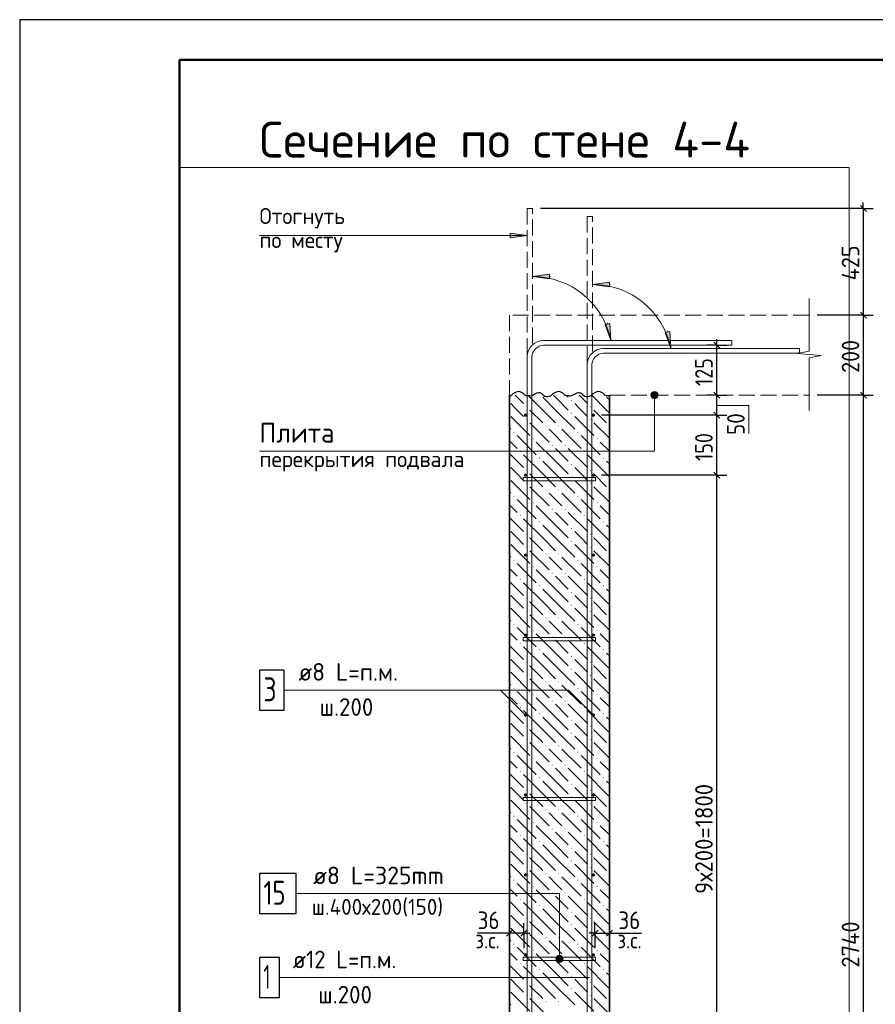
# Model space of a CAD drawing. Header units: millimetres. Extents: x 0 to 42000, y 0 to 29700.
# Tile 8 of 16: x 0 to 10705, y 17385 to 29700. Entities that reach past the tile are written whole.
import ezdxf

# ---------------------------------------------------------------- set-up
doc = ezdxf.new("R2010")
doc.units = ezdxf.units.MM
doc.linetypes.add('______2', pattern=[270, 200, -70])
for name, color, linetype, lineweight in [('Standard', 7, 'Continuous', 25), ('ЖБ Перекрытие верхний уровень', 7, '______2', 25), ('ЖБ Стена верхний уровень', 7, 'Continuous', 35), ('Заголовок чертежа', 7, 'Continuous', 25), ('Позиционная метка диаметр_ шаг', 7, 'Continuous', 13), ('Позиционная метка линия выноска', 7, 'Continuous', 13), ('Примечания', 7, 'Continuous', 13), ('Стена фоновая арматура У1', 7, 'Continuous', 18), ('Стена фоновая арматура Х1', 7, 'Continuous', 35), ('Стена фоновая затяжка С-обр.', 52, 'Continuous', 25)]:
    doc.layers.add(name, color=color, linetype=linetype, lineweight=lineweight)
doc.layers.add('Размерная выноска', color=7, linetype='Continuous')
doc.styles.add('ISOCPEUR', font='txt')

msp = doc.modelspace()

# ---------------------------------------------------------------- hatches: boundary and pattern name
at = {"layer": 'ЖБ Стена верхний уровень', "linetype": 'Continuous', "lineweight": 18, "transparency": 33554687}
for points in [[(6897, 24938), (6904, 24944), (6910, 24938), (6904, 24931)], [(6337, 24858), (6344, 24864), (6350, 24858), (6344, 24851)], [(6897, 24778), (6904, 24784), (6910, 24778), (6904, 24771)], [(7137, 24858), (7144, 24864), (7150, 24858), (7144, 24851)], [(6337, 24698), (6344, 24704), (6350, 24698), (6344, 24691)], [(7137, 24698), (7144, 24704), (7150, 24698), (7144, 24691)], [(6177, 24538), (6184, 24544), (6190, 24538), (6184, 24531)], [(6577, 24618), (6584, 24624), (6590, 24618), (6584, 24611)], [(6737, 24618), (6744, 24624), (6750, 24618), (6744, 24611)], [(6977, 24538), (6984, 24544), (6990, 24538), (6984, 24531)], [(7377, 24618), (7378, 24619), (7378, 24617)], [(6417, 24458), (6424, 24464), (6430, 24458), (6424, 24451)], [(6657, 24378), (6664, 24384), (6670, 24378), (6664, 24371)], [(6817, 24378), (6824, 24384), (6830, 24378), (6824, 24371)], [(7217, 24458), (7224, 24464), (7230, 24458), (7224, 24451)], [(6257, 24298), (6264, 24304), (6270, 24298), (6264, 24291)], [(7057, 24298), (7064, 24304), (7070, 24298), (7064, 24291)], [(6497, 24218), (6504, 24224), (6510, 24218), (6504, 24211)], [(6897, 24138), (6904, 24144), (6910, 24138), (6904, 24131)], [(7297, 24218), (7304, 24224), (7310, 24218), (7304, 24211)], [(6337, 24058), (6344, 24064), (6350, 24058), (6344, 24051)], [(7137, 24058), (7144, 24064), (7150, 24058), (7144, 24051)], [(6337, 23898), (6344, 23904), (6350, 23898), (6344, 23891)], [(6897, 23978), (6904, 23984), (6910, 23978), (6904, 23971)], [(7137, 23898), (7144, 23904), (7150, 23898), (7144, 23891)], [(6577, 23818), (6584, 23824), (6590, 23818), (6584, 23811)], [(6737, 23818), (6744, 23824), (6750, 23818), (6744, 23811)], [(7377, 23818), (7378, 23819), (7378, 23817)], [(6177, 23738), (6184, 23744), (6190, 23738), (6184, 23731)], [(6417, 23658), (6424, 23664), (6430, 23658), (6424, 23651)], [(6977, 23738), (6984, 23744), (6990, 23738), (6984, 23731)], [(7217, 23658), (7224, 23664), (7230, 23658), (7224, 23651)], [(6657, 23578), (6664, 23584), (6670, 23578), (6664, 23571)], [(6817, 23578), (6824, 23584), (6830, 23578), (6824, 23571)], [(6257, 23498), (6264, 23504), (6270, 23498), (6264, 23491)], [(6497, 23418), (6504, 23424), (6510, 23418), (6504, 23411)], [(7057, 23498), (7064, 23504), (7070, 23498), (7064, 23491)], [(7297, 23418), (7304, 23424), (7310, 23418), (7304, 23411)], [(6897, 23338), (6904, 23344), (6910, 23338), (6904, 23331)], [(6337, 23258), (6344, 23264), (6350, 23258), (6344, 23251)], [(6897, 23178), (6904, 23184), (6910, 23178), (6904, 23171)], [(7137, 23258), (7144, 23264), (7150, 23258), (7144, 23251)], [(6337, 23098), (6344, 23104), (6350, 23098), (6344, 23091)], [(7137, 23098), (7144, 23104), (7150, 23098), (7144, 23091)], [(6177, 22938), (6184, 22944), (6190, 22938), (6184, 22931)], [(6577, 23018), (6584, 23024), (6590, 23018), (6584, 23011)], [(6737, 23018), (6744, 23024), (6750, 23018), (6744, 23011)], [(6977, 22938), (6984, 22944), (6990, 22938), (6984, 22931)], [(7377, 23018), (7378, 23019), (7378, 23017)], [(6417, 22858), (6424, 22864), (6430, 22858), (6424, 22851)], [(6657, 22778), (6664, 22784), (6670, 22778), (6664, 22771)], [(6817, 22778), (6824, 22784), (6830, 22778), (6824, 22771)], [(7217, 22858), (7224, 22864), (7230, 22858), (7224, 22851)], [(6257, 22698), (6264, 22704), (6270, 22698), (6264, 22691)], [(7057, 22698), (7064, 22704), (7070, 22698), (7064, 22691)], [(6497, 22618), (6504, 22624), (6510, 22618), (6504, 22611)], [(6897, 22538), (6904, 22544), (6910, 22538), (6904, 22531)], [(7297, 22618), (7304, 22624), (7310, 22618), (7304, 22611)], [(6337, 22458), (6344, 22464), (6350, 22458), (6344, 22451)], [(7137, 22458), (7144, 22464), (7150, 22458), (7144, 22451)], [(6337, 22298), (6344, 22304), (6350, 22298), (6344, 22291)], [(6897, 22378), (6904, 22384), (6910, 22378), (6904, 22371)], [(7137, 22298), (7144, 22304), (7150, 22298), (7144, 22291)], [(6577, 22218), (6584, 22224), (6590, 22218), (6584, 22211)], [(6737, 22218), (6744, 22224), (6750, 22218), (6744, 22211)], [(7377, 22218), (7378, 22219), (7378, 22217)], [(6177, 22138), (6184, 22144), (6190, 22138), (6184, 22131)], [(6417, 22058), (6424, 22064), (6430, 22058), (6424, 22051)], [(6977, 22138), (6984, 22144), (6990, 22138), (6984, 22131)], [(7217, 22058), (7224, 22064), (7230, 22058), (7224, 22051)], [(6657, 21978), (6664, 21984), (6670, 21978), (6664, 21971)], [(6817, 21978), (6824, 21984), (6830, 21978), (6824, 21971)], [(6257, 21898), (6264, 21904), (6270, 21898), (6264, 21891)], [(6497, 21818), (6504, 21824), (6510, 21818), (6504, 21811)], [(7057, 21898), (7064, 21904), (7070, 21898), (7064, 21891)], [(7297, 21818), (7304, 21824), (7310, 21818), (7304, 21811)], [(6897, 21738), (6904, 21744), (6910, 21738), (6904, 21731)], [(6337, 21658), (6344, 21664), (6350, 21658), (6344, 21651)], [(6897, 21578), (6904, 21584), (6910, 21578), (6904, 21571)], [(7137, 21658), (7144, 21664), (7150, 21658), (7144, 21651)], [(6337, 21498), (6344, 21504), (6350, 21498), (6344, 21491)], [(7137, 21498), (7144, 21504), (7150, 21498), (7144, 21491)], [(6177, 21338), (6184, 21344), (6190, 21338), (6184, 21331)], [(6577, 21418), (6584, 21424), (6590, 21418), (6584, 21411)], [(6737, 21418), (6744, 21424), (6750, 21418), (6744, 21411)], [(6977, 21338), (6984, 21344), (6990, 21338), (6984, 21331)], [(7377, 21418), (7378, 21419), (7378, 21417)], [(6417, 21258), (6424, 21264), (6430, 21258), (6424, 21251)], [(6657, 21178), (6664, 21184), (6670, 21178), (6664, 21171)], [(6817, 21178), (6824, 21184), (6830, 21178), (6824, 21171)], [(7217, 21258), (7224, 21264), (7230, 21258), (7224, 21251)], [(6257, 21098), (6264, 21104), (6270, 21098), (6264, 21091)], [(7057, 21098), (7064, 21104), (7070, 21098), (7064, 21091)], [(6497, 21018), (6504, 21024), (6510, 21018), (6504, 21011)], [(6897, 20938), (6904, 20944), (6910, 20938), (6904, 20931)], [(7297, 21018), (7304, 21024), (7310, 21018), (7304, 21011)], [(6337, 20858), (6344, 20864), (6350, 20858), (6344, 20851)], [(7137, 20858), (7144, 20864), (7150, 20858), (7144, 20851)], [(6337, 20698), (6344, 20704), (6350, 20698), (6344, 20691)], [(6897, 20778), (6904, 20784), (6910, 20778), (6904, 20771)], [(7137, 20698), (7144, 20704), (7150, 20698), (7144, 20691)], [(6577, 20618), (6584, 20624), (6590, 20618), (6584, 20611)], [(6737, 20618), (6744, 20624), (6750, 20618), (6744, 20611)], [(7377, 20618), (7378, 20619), (7378, 20617)], [(6177, 20538), (6184, 20544), (6190, 20538), (6184, 20531)], [(6417, 20458), (6424, 20464), (6430, 20458), (6424, 20451)], [(6977, 20538), (6984, 20544), (6990, 20538), (6984, 20531)], [(7217, 20458), (7224, 20464), (7230, 20458), (7224, 20451)], [(6657, 20378), (6664, 20384), (6670, 20378), (6664, 20371)], [(6817, 20378), (6824, 20384), (6830, 20378), (6824, 20371)], [(6257, 20298), (6264, 20304), (6270, 20298), (6264, 20291)], [(6497, 20218), (6504, 20224), (6510, 20218), (6504, 20211)], [(7057, 20298), (7064, 20304), (7070, 20298), (7064, 20291)], [(7297, 20218), (7304, 20224), (7310, 20218), (7304, 20211)], [(6897, 20138), (6904, 20144), (6910, 20138), (6904, 20131)], [(6337, 20058), (6344, 20064), (6350, 20058), (6344, 20051)], [(6897, 19978), (6904, 19984), (6910, 19978), (6904, 19971)], [(7137, 20058), (7144, 20064), (7150, 20058), (7144, 20051)], [(6337, 19898), (6344, 19904), (6350, 19898), (6344, 19891)], [(7137, 19898), (7144, 19904), (7150, 19898), (7144, 19891)], [(6177, 19738), (6184, 19744), (6190, 19738), (6184, 19731)], [(6577, 19818), (6584, 19824), (6590, 19818), (6584, 19811)], [(6737, 19818), (6744, 19824), (6750, 19818), (6744, 19811)], [(6977, 19738), (6984, 19744), (6990, 19738), (6984, 19731)], [(7377, 19818), (7378, 19819), (7378, 19817)], [(6417, 19658), (6424, 19664), (6430, 19658), (6424, 19651)], [(6657, 19578), (6664, 19584), (6670, 19578), (6664, 19571)], [(6817, 19578), (6824, 19584), (6830, 19578), (6824, 19571)], [(7217, 19658), (7224, 19664), (7230, 19658), (7224, 19651)], [(6257, 19498), (6264, 19504), (6270, 19498), (6264, 19491)], [(7057, 19498), (7064, 19504), (7070, 19498), (7064, 19491)], [(6497, 19418), (6504, 19424), (6510, 19418), (6504, 19411)], [(6897, 19338), (6904, 19344), (6910, 19338), (6904, 19331)], [(7297, 19418), (7304, 19424), (7310, 19418), (7304, 19411)], [(6337, 19258), (6344, 19264), (6350, 19258), (6344, 19251)], [(7137, 19258), (7144, 19264), (7150, 19258), (7144, 19251)], [(6337, 19098), (6344, 19104), (6350, 19098), (6344, 19091)], [(6897, 19178), (6904, 19184), (6910, 19178), (6904, 19171)], [(7137, 19098), (7144, 19104), (7150, 19098), (7144, 19091)], [(6577, 19018), (6584, 19024), (6590, 19018), (6584, 19011)], [(6737, 19018), (6744, 19024), (6750, 19018), (6744, 19011)], [(7377, 19018), (7378, 19019), (7378, 19017)], [(6177, 18938), (6184, 18944), (6190, 18938), (6184, 18931)], [(6417, 18858), (6424, 18864), (6430, 18858), (6424, 18851)], [(6977, 18938), (6984, 18944), (6990, 18938), (6984, 18931)], [(7217, 18858), (7224, 18864), (7230, 18858), (7224, 18851)], [(6657, 18778), (6664, 18784), (6670, 18778), (6664, 18771)], [(6817, 18778), (6824, 18784), (6830, 18778), (6824, 18771)], [(6257, 18698), (6264, 18704), (6270, 18698), (6264, 18691)], [(6497, 18618), (6504, 18624), (6510, 18618), (6504, 18611)], [(7057, 18698), (7064, 18704), (7070, 18698), (7064, 18691)], [(7297, 18618), (7304, 18624), (7310, 18618), (7304, 18611)], [(6897, 18538), (6904, 18544), (6910, 18538), (6904, 18531)], [(6337, 18458), (6344, 18464), (6350, 18458), (6344, 18451)], [(6897, 18378), (6904, 18384), (6910, 18378), (6904, 18371)], [(7137, 18458), (7144, 18464), (7150, 18458), (7144, 18451)], [(6337, 18298), (6344, 18304), (6350, 18298), (6344, 18291)], [(7137, 18298), (7144, 18304), (7150, 18298), (7144, 18291)], [(6177, 18138), (6184, 18144), (6190, 18138), (6184, 18131)], [(6577, 18218), (6584, 18224), (6590, 18218), (6584, 18211)], [(6737, 18218), (6744, 18224), (6750, 18218), (6744, 18211)], [(6977, 18138), (6984, 18144), (6990, 18138), (6984, 18131)], [(7377, 18218), (7378, 18219), (7378, 18217)], [(6417, 18058), (6424, 18064), (6430, 18058), (6424, 18051)], [(6657, 17978), (6664, 17984), (6670, 17978), (6664, 17971)], [(6817, 17978), (6824, 17984), (6830, 17978), (6824, 17971)], [(7217, 18058), (7224, 18064), (7230, 18058), (7224, 18051)], [(6257, 17898), (6264, 17904), (6270, 17898), (6264, 17891)], [(7057, 17898), (7064, 17904), (7070, 17898), (7064, 17891)], [(6497, 17818), (6504, 17824), (6510, 17818), (6504, 17811)], [(6897, 17738), (6904, 17744), (6910, 17738), (6904, 17731)], [(7297, 17818), (7304, 17824), (7310, 17818), (7304, 17811)], [(6337, 17658), (6344, 17664), (6350, 17658), (6344, 17651)], [(7137, 17658), (7144, 17664), (7150, 17658), (7144, 17651)], [(6337, 17498), (6344, 17504), (6350, 17498), (6344, 17491)], [(6897, 17578), (6904, 17584), (6910, 17578), (6904, 17571)], [(7137, 17498), (7144, 17504), (7150, 17498), (7144, 17491)], [(6577, 17418), (6584, 17424), (6590, 17418), (6584, 17411)], [(6737, 17418), (6744, 17424), (6750, 17418), (6744, 17411)], [(7377, 17418), (7378, 17419), (7378, 17417)]]:
    msp.add_hatch(color=7, dxfattribs=at).paths.add_polyline_path(points, flags=16)
at = {"layer": 'Позиционная метка линия выноска', "linetype": 'Continuous', "lineweight": 13, "transparency": 33554687}
for points in [[(7980, 25026), (7903, 25026), (7897, 25003)], [(7980, 25026), (7897, 25003), (7987, 25003)], [(7987, 25003), (7897, 25003), (7903, 24981)], [(7964, 25042), (7919, 25042), (7903, 25026)], [(7964, 25042), (7903, 25026), (7980, 25026)], [(7987, 25003), (7903, 24981), (7980, 24981)], [(7919, 25042), (7964, 25042), (7942, 25048)], [(7980, 24981), (7903, 24981), (7919, 24965)], [(7980, 24981), (7919, 24965), (7964, 24965)], [(7964, 24965), (7919, 24965), (7942, 24958)], [(6776, 17992), (6731, 17992), (6714, 17976)], [(6776, 17992), (6714, 17976), (6792, 17976)], [(6731, 17992), (6776, 17992), (6753, 17998)], [(6792, 17976), (6714, 17976), (6708, 17953)], [(6792, 17976), (6708, 17953), (6798, 17953)], [(6798, 17953), (6708, 17953), (6714, 17931)], [(6798, 17953), (6714, 17931), (6792, 17931)], [(6792, 17931), (6714, 17931), (6731, 17915)], [(6792, 17931), (6731, 17915), (6776, 17915)], [(6776, 17915), (6731, 17915), (6753, 17908)]]:
    msp.add_hatch(color=7, dxfattribs=at).paths.add_polyline_path(points)
at = {"layer": 'Примечания', "linetype": 'Continuous', "lineweight": 13, "transparency": 33554687}
for points in [[(6138, 26970), (6348, 27000), (6138, 27030)], [(6628, 26517), (6418, 26487), (6628, 26457)], [(7378, 26417), (7168, 26387), (7378, 26357)]]:
    msp.add_hatch(color=7, dxfattribs=at).paths.add_polyline_path(points)
for points in [[(7385, 25900), (7398, 25688), (7326, 25888)], [(8135, 25799), (8148, 25588), (8076, 25787)]]:
    msp.add_hatch(color=7, dxfattribs=at).paths.add_polyline_path(points, flags=16)
at = {"layer": 'Стена фоновая арматура У1', "linetype": 'Continuous', "lineweight": 13, "transparency": 33554687}
for points in [[(6348, 24753), (6347, 24761), (6342, 24767), (6336, 24772), (6328, 24773), (6320, 24772), (6314, 24767), (6310, 24761), (6308, 24753), (6310, 24746), (6314, 24739), (6320, 24735), (6328, 24733), (6336, 24735), (6342, 24739), (6347, 24746)], [(7198, 24753), (7197, 24761), (7192, 24767), (7186, 24772), (7178, 24773), (7170, 24772), (7164, 24767), (7160, 24761), (7158, 24753), (7160, 24746), (7164, 24739), (7170, 24735), (7178, 24733), (7186, 24735), (7192, 24739), (7197, 24746)], [(6348, 24003), (6347, 24011), (6342, 24017), (6336, 24022), (6328, 24023), (6320, 24022), (6314, 24017), (6310, 24011), (6308, 24003), (6310, 23996), (6314, 23989), (6320, 23985), (6328, 23983), (6336, 23985), (6342, 23989), (6347, 23996)], [(7198, 24003), (7197, 24011), (7192, 24017), (7186, 24022), (7178, 24023), (7170, 24022), (7164, 24017), (7160, 24011), (7158, 24003), (7160, 23996), (7164, 23989), (7170, 23985), (7178, 23983), (7186, 23985), (7192, 23989), (7197, 23996)], [(6348, 23003), (6347, 23011), (6342, 23017), (6336, 23022), (6328, 23023), (6320, 23022), (6314, 23017), (6310, 23011), (6308, 23003), (6310, 22996), (6314, 22989), (6320, 22985), (6328, 22983), (6336, 22985), (6342, 22989), (6347, 22996)], [(7198, 23003), (7197, 23011), (7192, 23017), (7186, 23022), (7178, 23023), (7170, 23022), (7164, 23017), (7160, 23011), (7158, 23003), (7160, 22996), (7164, 22989), (7170, 22985), (7178, 22983), (7186, 22985), (7192, 22989), (7197, 22996)], [(6348, 22003), (6347, 22011), (6342, 22017), (6336, 22022), (6328, 22023), (6320, 22022), (6314, 22017), (6310, 22011), (6308, 22003), (6310, 21996), (6314, 21989), (6320, 21985), (6328, 21983), (6336, 21985), (6342, 21989), (6347, 21996)], [(7198, 22003), (7197, 22011), (7192, 22017), (7186, 22022), (7178, 22023), (7170, 22022), (7164, 22017), (7160, 22011), (7158, 22003), (7160, 21996), (7164, 21989), (7170, 21985), (7178, 21983), (7186, 21985), (7192, 21989), (7197, 21996)], [(6348, 21003), (6347, 21011), (6342, 21017), (6336, 21022), (6328, 21023), (6320, 21022), (6314, 21017), (6310, 21011), (6308, 21003), (6310, 20996), (6314, 20989), (6320, 20985), (6328, 20983), (6336, 20985), (6342, 20989), (6347, 20996)], [(7198, 21003), (7197, 21011), (7192, 21017), (7186, 21022), (7178, 21023), (7170, 21022), (7164, 21017), (7160, 21011), (7158, 21003), (7160, 20996), (7164, 20989), (7170, 20985), (7178, 20983), (7186, 20985), (7192, 20989), (7197, 20996)], [(6348, 20003), (6347, 20011), (6342, 20017), (6336, 20022), (6328, 20023), (6320, 20022), (6314, 20017), (6310, 20011), (6308, 20003), (6310, 19996), (6314, 19989), (6320, 19985), (6328, 19983), (6336, 19985), (6342, 19989), (6347, 19996)], [(7198, 20003), (7197, 20011), (7192, 20017), (7186, 20022), (7178, 20023), (7170, 20022), (7164, 20017), (7160, 20011), (7158, 20003), (7160, 19996), (7164, 19989), (7170, 19985), (7178, 19983), (7186, 19985), (7192, 19989), (7197, 19996)], [(6348, 19003), (6347, 19011), (6342, 19017), (6336, 19022), (6328, 19023), (6320, 19022), (6314, 19017), (6310, 19011), (6308, 19003), (6310, 18996), (6314, 18989), (6320, 18985), (6328, 18983), (6336, 18985), (6342, 18989), (6347, 18996)], [(7198, 19003), (7197, 19011), (7192, 19017), (7186, 19022), (7178, 19023), (7170, 19022), (7164, 19017), (7160, 19011), (7158, 19003), (7160, 18996), (7164, 18989), (7170, 18985), (7178, 18983), (7186, 18985), (7192, 18989), (7197, 18996)], [(6348, 18003), (6347, 18011), (6342, 18017), (6336, 18022), (6328, 18023), (6320, 18022), (6314, 18017), (6310, 18011), (6308, 18003), (6310, 17996), (6314, 17989), (6320, 17985), (6328, 17983), (6336, 17985), (6342, 17989), (6347, 17996)], [(7198, 18003), (7197, 18011), (7192, 18017), (7186, 18022), (7178, 18023), (7170, 18022), (7164, 18017), (7160, 18011), (7158, 18003), (7160, 17996), (7164, 17989), (7170, 17985), (7178, 17983), (7186, 17985), (7192, 17989), (7197, 17996)]]:
    msp.add_hatch(color=7, dxfattribs=at).paths.add_polyline_path(points)

# ---------------------------------------------------------------- linework, layer by layer
at = {"layer": 'Standard', "color": 7, "linetype": 'Continuous', "lineweight": 25, "transparency": 33554687}
for p, q in [((2000, 29200), (2000, 1058)), ((10518, 27376), (10593, 27301)), ((10518, 26041), (10593, 25966)), ((8759, 25591), (8684, 25666)), ((8759, 24966), (8684, 25041)), ((10518, 25041), (10593, 24966)), ((8759, 24716), (8684, 24791)), ((8759, 23966), (8684, 24041)), ((6166, 18313), (6091, 18238)), ((6346, 18313), (6271, 18238)), ((7161, 18238), (7236, 18313)), ((7341, 18238), (7416, 18313))]:
    msp.add_line(p, q, dxfattribs=at)
at = {"layer": 'Standard', "color": 7, "linetype": 'Continuous', "lineweight": -3, "transparency": 33554687}
for p, q in [((10555, 27338), (10555, 27413)), ((10555, 27338), (6518, 27338)), ((10555, 27338), (10430, 27338)), ((10555, 27338), (10680, 27338)), ((10555, 26003), (10430, 26003)), ((10555, 26003), (10680, 26003)), ((10555, 26003), (10555, 25003)), ((8721, 25628), (8596, 25628)), ((8721, 25628), (8721, 25703)), ((8721, 25628), (8846, 25628)), ((8721, 25628), (8808, 25628)), ((8721, 25003), (8721, 25628)), ((8721, 25003), (8596, 25003)), ((8721, 25003), (8846, 25003)), ((8721, 25003), (8828, 25003)), ((8721, 24753), (8721, 25003)), ((10555, 25003), (10430, 25003)), ((10555, 25003), (10680, 25003)), ((10555, 25003), (10555, 11303)), ((8721, 24753), (8596, 24753)), ((8721, 24753), (8846, 24753)), ((8721, 24003), (8721, 24753)), ((8721, 24003), (8596, 24003)), ((8721, 24003), (8846, 24003)), ((8721, 15003), (8721, 24003)), ((6128, 18276), (6128, 18401)), ((6308, 18276), (6308, 18401)), ((7198, 18276), (7198, 18401)), ((7378, 18276), (7378, 18401)), ((6128, 18276), (6053, 18276)), ((6128, 18276), (6128, 18151)), ((6128, 18276), (6128, 18276)), ((6308, 18276), (6128, 18276)), ((6308, 18276), (6308, 18151)), ((6308, 18276), (6308, 18088)), ((6308, 18276), (6383, 18276)), ((7198, 18276), (7123, 18276)), ((7198, 18276), (7198, 18151)), ((7198, 18276), (7198, 18088)), ((7198, 18276), (7378, 18276)), ((7378, 18276), (7378, 18151)), ((7378, 18276), (7378, 18276)), ((7378, 18276), (7453, 18276))]:
    msp.add_line(p, q, dxfattribs=at)
at = {"layer": 'Standard', "color": 7, "linetype": 'Continuous', "lineweight": 25, "transparency": 33554687}
msp.add_lwpolyline([(0, 0), (42000, 0), (42000, 29700), (0, 29700), (0, 0)], close=True, dxfattribs=at)
at = {"layer": 'Standard', "color": 7, "linetype": 'Continuous', "lineweight": 50, "transparency": 33554687}
msp.add_lwpolyline([(2000, 29200), (41500, 29200), (41500, 500), (2000, 500), (2000, 29200)], close=True, dxfattribs=at)
at = {"layer": 'Standard', "color": 7, "linetype": 'Continuous', "lineweight": 13, "transparency": 33554687}
for points in [[(25000, 29200), (2000, 29200), (2000, 6000), (25000, 6000), (25000, 29200)], [(8721, 24874), (9121, 24874), (9121, 24524)]]:
    msp.add_lwpolyline(points, dxfattribs=at)
at = {"layer": 'Standard', "color": 254, "linetype": 'Continuous', "lineweight": 13, "true_color": 0xc4c4ff, "transparency": 33554687}
msp.add_lwpolyline([(2000, 8803), (10378, 8803), (10378, 27853), (2000, 27853)], dxfattribs=at)
at = {"layer": 'Standard', "color": 7, "linetype": 'Continuous', "lineweight": -3, "transparency": 33554687}
for points in [[(10555, 27338), (10555, 26337), (10555, 26337), (10555, 26003)], [(10555, 26003), (10538, 26003), (10538, 26003), (10538, 26003), (10538, 26003), (10538, 26003), (10538, 26003), (9978, 26003)], [(10555, 25003), (10538, 25003), (10538, 25003), (10538, 25003), (10538, 25003), (9978, 25003)], [(8721, 24753), (8704, 24753), (8704, 24753), (7278, 24753)], [(8721, 24003), (8704, 24003), (8704, 24003), (8704, 24003), (8704, 24003), (7278, 24003)]]:
    msp.add_lwpolyline(points, dxfattribs=at)
at = {"layer": 'ЖБ Перекрытие верхний уровень', "color": 7, "linetype": '______2', "lineweight": 18, "transparency": 33554687}
for p, q in [((6128, 26003), (6128, 25003)), ((9878, 26003), (6128, 26003)), ((7378, 25003), (9878, 25003))]:
    msp.add_line(p, q, dxfattribs=at)
at = {"layer": 'ЖБ Стена верхний уровень', "color": 7, "linetype": 'Continuous', "lineweight": 35, "transparency": 33554687}
for p, q in [((6128, 25003), (6128, 14116)), ((7378, 14116), (7378, 25003))]:
    msp.add_line(p, q, dxfattribs=at)
at = {"layer": 'ЖБ Стена верхний уровень', "color": 9, "linetype": 'Continuous', "lineweight": 18, "true_color": 0xc7c7c7, "transparency": 33554687}
for p, q in [((6198, 25003), (6304, 24898)), ((6544, 24818), (6358, 25003)), ((6704, 24978), (6678, 25003)), ((6838, 25003), (6864, 24978)), ((6998, 25003), (7104, 24898)), ((7344, 24818), (7158, 25003)), ((6224, 24818), (6144, 24898)), ((6544, 24978), (6704, 24818)), ((6704, 24978), (6864, 24818)), ((7024, 24818), (6944, 24898)), ((7344, 24978), (7378, 24944)), ((6304, 24738), (6224, 24818)), ((6384, 24818), (6544, 24658)), ((6544, 24818), (6704, 24658)), ((6704, 24818), (6944, 24578)), ((7104, 24738), (7024, 24818)), ((7184, 24818), (7344, 24658)), ((7344, 24818), (7378, 24784)), ((6144, 24738), (6384, 24498)), ((6384, 24658), (6624, 24418)), ((6944, 24738), (7184, 24498)), ((7184, 24658), (7378, 24464)), ((6128, 24594), (6144, 24578)), ((6704, 24498), (6624, 24578)), ((6784, 24578), (7024, 24338)), ((6128, 24434), (6224, 24338)), ((6224, 24498), (6464, 24258)), ((6704, 24178), (6464, 24418)), ((6784, 24418), (6704, 24498)), ((7024, 24498), (7264, 24258)), ((7378, 24304), (7264, 24418)), ((6128, 24274), (6304, 24098)), ((6704, 24338), (6864, 24178)), ((6864, 24338), (7104, 24098)), ((6544, 24018), (6304, 24258)), ((6544, 24178), (6704, 24018)), ((6704, 24178), (6864, 24018)), ((7344, 24018), (7104, 24258)), ((7344, 24178), (7378, 24144)), ((6224, 24018), (6144, 24098)), ((6304, 23938), (6224, 24018)), ((6384, 24018), (6544, 23858)), ((6544, 24018), (6704, 23858)), ((6704, 24018), (6944, 23778)), ((7024, 24018), (6944, 24098)), ((7104, 23938), (7024, 24018)), ((7184, 24018), (7344, 23858)), ((7344, 24018), (7378, 23984)), ((6144, 23938), (6384, 23698)), ((6944, 23938), (7184, 23698)), ((6128, 23794), (6144, 23778)), ((6384, 23858), (6624, 23618)), ((6704, 23698), (6624, 23778)), ((6784, 23778), (7024, 23538)), ((7184, 23858), (7378, 23664)), ((6224, 23698), (6464, 23458)), ((6784, 23618), (6704, 23698)), ((7024, 23698), (7264, 23458)), ((6128, 23634), (6224, 23538)), ((6704, 23378), (6464, 23618)), ((6704, 23538), (6864, 23378)), ((6864, 23538), (7104, 23298)), ((7378, 23504), (7264, 23618)), ((6128, 23474), (6304, 23298)), ((6544, 23218), (6304, 23458)), ((7344, 23218), (7104, 23458)), ((6224, 23218), (6144, 23298)), ((6544, 23378), (6704, 23218)), ((6704, 23378), (6864, 23218)), ((7024, 23218), (6944, 23298)), ((7344, 23378), (7378, 23344)), ((6304, 23138), (6224, 23218)), ((6384, 23218), (6544, 23058)), ((6544, 23218), (6704, 23058)), ((6704, 23218), (6944, 22978)), ((7104, 23138), (7024, 23218)), ((7184, 23218), (7344, 23058)), ((7344, 23218), (7378, 23184)), ((6144, 23138), (6384, 22898)), ((6384, 23058), (6624, 22818)), ((6944, 23138), (7184, 22898)), ((7184, 23058), (7378, 22864)), ((6128, 22994), (6144, 22978)), ((6704, 22898), (6624, 22978)), ((6784, 22978), (7024, 22738)), ((6128, 22834), (6224, 22738)), ((6224, 22898), (6464, 22658)), ((6704, 22578), (6464, 22818)), ((6784, 22818), (6704, 22898)), ((7024, 22898), (7264, 22658)), ((7378, 22704), (7264, 22818)), ((6128, 22674), (6304, 22498)), ((6704, 22738), (6864, 22578)), ((6864, 22738), (7104, 22498)), ((6544, 22418), (6304, 22658)), ((6544, 22578), (6704, 22418)), ((6704, 22578), (6864, 22418)), ((7344, 22418), (7104, 22658)), ((7344, 22578), (7378, 22544)), ((6224, 22418), (6144, 22498)), ((6304, 22338), (6224, 22418)), ((6384, 22418), (6544, 22258)), ((6544, 22418), (6704, 22258)), ((6704, 22418), (6944, 22178)), ((7024, 22418), (6944, 22498)), ((7104, 22338), (7024, 22418)), ((7184, 22418), (7344, 22258)), ((7344, 22418), (7378, 22384)), ((6144, 22338), (6384, 22098)), ((6944, 22338), (7184, 22098)), ((6128, 22194), (6144, 22178)), ((6384, 22258), (6624, 22018)), ((6704, 22098), (6624, 22178)), ((6784, 22178), (7024, 21938)), ((7184, 22258), (7378, 22064)), ((6224, 22098), (6464, 21858)), ((6784, 22018), (6704, 22098)), ((7024, 22098), (7264, 21858)), ((6128, 22034), (6224, 21938)), ((6704, 21778), (6464, 22018)), ((6704, 21938), (6864, 21778)), ((6864, 21938), (7104, 21698)), ((7378, 21904), (7264, 22018)), ((6128, 21874), (6304, 21698)), ((6544, 21618), (6304, 21858)), ((7344, 21618), (7104, 21858)), ((6224, 21618), (6144, 21698)), ((6544, 21778), (6704, 21618)), ((6704, 21778), (6864, 21618)), ((7024, 21618), (6944, 21698)), ((7344, 21778), (7378, 21744)), ((6304, 21538), (6224, 21618)), ((6384, 21618), (6544, 21458)), ((6544, 21618), (6704, 21458)), ((6704, 21618), (6944, 21378)), ((7104, 21538), (7024, 21618)), ((7184, 21618), (7344, 21458)), ((7344, 21618), (7378, 21584)), ((6144, 21538), (6384, 21298)), ((6384, 21458), (6624, 21218)), ((6944, 21538), (7184, 21298)), ((7184, 21458), (7378, 21264)), ((6128, 21394), (6144, 21378)), ((6704, 21298), (6624, 21378)), ((6784, 21378), (7024, 21138)), ((6128, 21234), (6224, 21138)), ((6224, 21298), (6464, 21058)), ((6704, 20978), (6464, 21218)), ((6784, 21218), (6704, 21298)), ((7024, 21298), (7264, 21058)), ((7378, 21104), (7264, 21218)), ((6128, 21074), (6304, 20898)), ((6704, 21138), (6864, 20978)), ((6864, 21138), (7104, 20898)), ((6544, 20818), (6304, 21058)), ((6544, 20978), (6704, 20818)), ((6704, 20978), (6864, 20818)), ((7344, 20818), (7104, 21058)), ((7344, 20978), (7378, 20944)), ((6224, 20818), (6144, 20898)), ((6304, 20738), (6224, 20818)), ((6384, 20818), (6544, 20658)), ((6544, 20818), (6704, 20658)), ((6704, 20818), (6944, 20578)), ((7024, 20818), (6944, 20898)), ((7104, 20738), (7024, 20818)), ((7184, 20818), (7344, 20658)), ((7344, 20818), (7378, 20784)), ((6144, 20738), (6384, 20498)), ((6944, 20738), (7184, 20498)), ((6128, 20594), (6144, 20578)), ((6384, 20658), (6624, 20418)), ((6704, 20498), (6624, 20578)), ((6784, 20578), (7024, 20338)), ((7184, 20658), (7378, 20464)), ((6224, 20498), (6464, 20258)), ((6784, 20418), (6704, 20498)), ((7024, 20498), (7264, 20258)), ((6128, 20434), (6224, 20338)), ((6704, 20178), (6464, 20418)), ((6704, 20338), (6864, 20178)), ((6864, 20338), (7104, 20098)), ((7378, 20304), (7264, 20418)), ((6128, 20274), (6304, 20098)), ((6544, 20018), (6304, 20258)), ((7344, 20018), (7104, 20258)), ((6224, 20018), (6144, 20098)), ((6544, 20178), (6704, 20018)), ((6704, 20178), (6864, 20018)), ((7024, 20018), (6944, 20098)), ((7344, 20178), (7378, 20144)), ((6304, 19938), (6224, 20018)), ((6384, 20018), (6544, 19858)), ((6544, 20018), (6704, 19858)), ((6704, 20018), (6944, 19778)), ((7104, 19938), (7024, 20018)), ((7184, 20018), (7344, 19858)), ((7344, 20018), (7378, 19984)), ((6144, 19938), (6384, 19698)), ((6384, 19858), (6624, 19618)), ((6944, 19938), (7184, 19698)), ((7184, 19858), (7378, 19664)), ((6128, 19794), (6144, 19778)), ((6704, 19698), (6624, 19778)), ((6784, 19778), (7024, 19538)), ((6128, 19634), (6224, 19538)), ((6224, 19698), (6464, 19458)), ((6704, 19378), (6464, 19618)), ((6784, 19618), (6704, 19698)), ((7024, 19698), (7264, 19458)), ((7378, 19504), (7264, 19618)), ((6128, 19474), (6304, 19298)), ((6544, 19218), (6304, 19458)), ((6704, 19538), (6864, 19378)), ((6864, 19538), (7104, 19298)), ((7344, 19218), (7104, 19458)), ((6544, 19378), (6704, 19218)), ((6704, 19378), (6864, 19218)), ((7344, 19378), (7378, 19344)), ((6224, 19218), (6144, 19298)), ((6304, 19138), (6224, 19218)), ((6384, 19218), (6544, 19058)), ((6544, 19218), (6704, 19058)), ((6704, 19218), (6944, 18978)), ((7024, 19218), (6944, 19298)), ((7104, 19138), (7024, 19218)), ((7184, 19218), (7344, 19058)), ((7344, 19218), (7378, 19184)), ((6144, 19138), (6384, 18898)), ((6944, 19138), (7184, 18898)), ((6128, 18994), (6144, 18978)), ((6384, 19058), (6624, 18818)), ((6704, 18898), (6624, 18978)), ((6784, 18978), (7024, 18738)), ((7184, 19058), (7378, 18864)), ((6224, 18898), (6464, 18658)), ((6784, 18818), (6704, 18898)), ((7024, 18898), (7264, 18658)), ((6128, 18834), (6224, 18738)), ((6704, 18578), (6464, 18818)), ((6704, 18738), (6864, 18578)), ((6864, 18738), (7104, 18498)), ((7378, 18704), (7264, 18818)), ((6128, 18674), (6304, 18498)), ((6544, 18418), (6304, 18658)), ((7344, 18418), (7104, 18658)), ((6224, 18418), (6144, 18498)), ((6544, 18578), (6704, 18418)), ((6704, 18578), (6864, 18418)), ((7024, 18418), (6944, 18498)), ((7344, 18578), (7378, 18544)), ((6304, 18338), (6224, 18418)), ((6384, 18418), (6544, 18258)), ((6544, 18418), (6704, 18258)), ((6704, 18418), (6944, 18178)), ((7104, 18338), (7024, 18418)), ((7184, 18418), (7344, 18258)), ((7344, 18418), (7378, 18384)), ((6144, 18338), (6384, 18098)), ((6384, 18258), (6624, 18018)), ((6944, 18338), (7184, 18098)), ((7184, 18258), (7378, 18064)), ((6128, 18194), (6144, 18178)), ((6704, 18098), (6624, 18178)), ((6784, 18178), (7024, 17938)), ((6128, 18034), (6224, 17938)), ((6224, 18098), (6464, 17858)), ((6704, 17778), (6464, 18018)), ((6784, 18018), (6704, 18098)), ((7024, 18098), (7264, 17858)), ((7378, 17904), (7264, 18018)), ((6128, 17874), (6304, 17698)), ((6544, 17618), (6304, 17858)), ((6704, 17938), (6864, 17778)), ((6864, 17938), (7104, 17698)), ((7344, 17618), (7104, 17858)), ((6544, 17778), (6704, 17618)), ((6704, 17778), (6864, 17618)), ((7344, 17778), (7378, 17744)), ((6224, 17618), (6144, 17698)), ((6304, 17538), (6224, 17618)), ((6384, 17618), (6544, 17458)), ((6544, 17618), (6704, 17458)), ((6704, 17618), (6944, 17378)), ((7024, 17618), (6944, 17698)), ((7104, 17538), (7024, 17618)), ((7184, 17618), (7344, 17458)), ((7344, 17618), (7378, 17584)), ((6144, 17538), (6384, 17298)), ((6944, 17538), (7184, 17298)), ((6128, 17394), (6144, 17378)), ((6384, 17458), (6624, 17218)), ((7184, 17458), (7378, 17264))]:
    msp.add_line(p, q, dxfattribs=at)
at = {"layer": 'Позиционная метка линия выноска', "color": 7, "linetype": 'Continuous', "lineweight": 13, "transparency": 33554687}
for p, q in [((7897, 25003), (7897, 25003)), ((7942, 25048), (7942, 25048)), ((7987, 25003), (7987, 25003)), ((7942, 24958), (7942, 24958)), ((6753, 17998), (6753, 17998)), ((6708, 17953), (6708, 17953)), ((6753, 17908), (6753, 17908)), ((6798, 17953), (6798, 17953)), ((3250, 17719), (7128, 17719))]:
    msp.add_line(p, q, dxfattribs=at)
for points in [[(7942, 25003), (7942, 24305), (3000, 24305)], [(3312, 21315), (6866, 21315), (7178, 21003)], [(3812, 21315), (6016, 21315), (6328, 21003)], [(3460, 18770), (6753, 18770), (6753, 17953)]]:
    msp.add_lwpolyline(points, dxfattribs=at)
for centre in [(7942, 25003), (6753, 17953)]:
    msp.add_circle(centre, 45, dxfattribs=at)
at = {"layer": 'Примечания', "color": 7, "linetype": '______2', "lineweight": 13, "transparency": 33554687}
for p, q in [((6418, 27338), (6348, 27338)), ((6348, 27338), (6348, 25488)), ((6418, 25650), (6418, 27338)), ((7168, 27238), (7098, 27238)), ((7098, 27238), (7098, 25388)), ((7168, 25550), (7168, 27238))]:
    msp.add_line(p, q, dxfattribs=at)
at = {"layer": 'Примечания', "color": 7, "linetype": 'Continuous', "lineweight": 13, "transparency": 33554687}
for p, q in [((3000, 27000), (6348, 27000)), ((6138, 27000), (6123, 27000)), ((6348, 27000), (6138, 27030)), ((6138, 27030), (6138, 26970)), ((6138, 26970), (6348, 27000)), ((6348, 27000), (6348, 27000)), ((6348, 27000), (6348, 27000)), ((6348, 27000), (6348, 27000)), ((6628, 26517), (6418, 26487)), ((6418, 26487), (6418, 26487)), ((6418, 26487), (6418, 26487)), ((6418, 26487), (6418, 26487)), ((6418, 26487), (6628, 26457)), ((6628, 26457), (6628, 26517)), ((6628, 26487), (6643, 26487)), ((7378, 26417), (7168, 26387)), ((7168, 26387), (7168, 26387)), ((7168, 26387), (7168, 26387)), ((7168, 26387), (7168, 26387)), ((7168, 26387), (7378, 26357)), ((7378, 26357), (7378, 26417)), ((7378, 26387), (7393, 26387)), ((9878, 26212), (9878, 25554)), ((7326, 25888), (7385, 25900)), ((7398, 25688), (7326, 25888)), ((7355, 25894), (7352, 25909)), ((7385, 25900), (7398, 25688)), ((8076, 25787), (8135, 25799)), ((8148, 25588), (8076, 25787)), ((8105, 25793), (8102, 25808)), ((8135, 25799), (8148, 25588)), ((7398, 25688), (7398, 25688)), ((7398, 25688), (7398, 25688)), ((7398, 25688), (7398, 25688)), ((8148, 25588), (8148, 25588)), ((8148, 25588), (8148, 25588)), ((8148, 25588), (8148, 25588)), ((9878, 25554), (9728, 25526)), ((9728, 25526), (10028, 25498)), ((10028, 25498), (9878, 25470)), ((9878, 25470), (9878, 24812)), ((9878, 24812), (9878, 24812))]:
    msp.add_line(p, q, dxfattribs=at)
at = {"layer": 'Примечания', "color": 7, "linetype": 'Continuous', "lineweight": 25, "transparency": 33554687}
for points in [[(6378, 24994), (6360, 24994), (6340, 24997), (6322, 25004), (6307, 25015), (6295, 25028), (6280, 25039), (6262, 25045), (6242, 25049), (6223, 25045), (6205, 25038), (6187, 25030), (6172, 25019), (6158, 25007), (6144, 24996), (6128, 24987)], [(6878, 24994), (6860, 24994), (6840, 24997), (6822, 25004), (6807, 25015), (6795, 25028), (6780, 25039), (6762, 25045), (6742, 25049), (6723, 25045), (6705, 25038), (6687, 25030), (6672, 25019), (6658, 25007), (6644, 24996), (6627, 24987), (6608, 24982), (6588, 24983), (6569, 24988), (6554, 24999), (6541, 25011), (6527, 25023), (6510, 25031), (6490, 25033), (6471, 25028), (6453, 25021), (6436, 25012), (6419, 25004), (6402, 24996), (6382, 24992), (6378, 24992)], [(7378, 24994), (7360, 24994), (7340, 24997), (7322, 25004), (7307, 25015), (7295, 25028), (7280, 25039), (7262, 25045), (7242, 25049), (7223, 25045), (7205, 25038), (7187, 25030), (7172, 25019), (7158, 25007), (7144, 24996), (7127, 24987), (7108, 24982), (7088, 24983), (7069, 24988), (7054, 24999), (7041, 25011), (7027, 25023), (7010, 25031), (6990, 25033), (6971, 25028), (6953, 25021), (6936, 25012), (6919, 25004), (6902, 24996), (6882, 24992), (6878, 24992)]]:
    msp.add_lwpolyline(points, dxfattribs=at)
at = {"layer": 'Примечания', "color": 7, "linetype": 'Continuous', "lineweight": 13, "transparency": 33554687}
for centre in [(6418, 25487), (7168, 25387)]:
    msp.add_arc(centre, 1000, 11.603, 90, dxfattribs=at)
at = {"layer": 'Размерная выноска', "color": 7, "linetype": 'Continuous', "lineweight": -3, "transparency": 33554687}
for p, q in [((6128, 18276), (5728, 18276)), ((7378, 18276), (7778, 18276))]:
    msp.add_line(p, q, dxfattribs=at)
at = {"layer": 'Стена фоновая арматура У1', "color": 7, "linetype": 'Continuous', "lineweight": 25, "transparency": 33554687}
msp.add_lwpolyline([(3000, 21065), (3310, 21065), (3310, 21565), (3000, 21565), (3000, 21065)], dxfattribs=at)
at = {"layer": 'Стена фоновая арматура Х1', "color": 7, "linetype": 'Continuous', "lineweight": 18, "transparency": 33554687}
for points in [[(6348, 14253), (6348, 25488), (6353, 25525), (6366, 25563), (6385, 25598), (6409, 25627), (6438, 25651), (6473, 25671), (6512, 25683), (6548, 25688), (8908, 25688), (8908, 25628), (6552, 25628), (6525, 25624), (6498, 25615), (6473, 25601), (6452, 25584), (6435, 25564), (6421, 25539), (6412, 25511), (6408, 25484), (6408, 14253), (6348, 14253)], [(7098, 14253), (7098, 25388), (7103, 25425), (7116, 25463), (7135, 25498), (7159, 25527), (7188, 25551), (7223, 25571), (7262, 25583), (7298, 25588), (9758, 25588), (9758, 25528), (7302, 25528), (7275, 25524), (7248, 25515), (7223, 25501), (7202, 25484), (7185, 25464), (7171, 25439), (7162, 25411), (7158, 25384), (7158, 14253), (7098, 14253)]]:
    msp.add_lwpolyline(points, dxfattribs=at)
at = {"layer": 'Стена фоновая арматура Х1', "color": 7, "linetype": 'Continuous', "lineweight": 25, "transparency": 33554687}
msp.add_lwpolyline([(3000, 17469), (3250, 17469), (3250, 17969), (3000, 17969), (3000, 17469)], dxfattribs=at)
at = {"layer": 'Стена фоновая затяжка С-обр.', "color": 98, "linetype": 'Continuous', "lineweight": 13, "true_color": 0x005000, "transparency": 33554687}
for points in [[(7206, 23933), (6301, 23933), (6301, 23973), (7206, 23973), (7206, 23933)], [(7206, 21933), (6301, 21933), (6301, 21973), (7206, 21973), (7206, 21933)], [(7206, 19933), (6301, 19933), (6301, 19973), (7206, 19973), (7206, 19933)], [(7206, 17933), (6301, 17933), (6301, 17973), (7206, 17973), (7206, 17933)]]:
    msp.add_lwpolyline(points, dxfattribs=at)
at = {"layer": 'Стена фоновая затяжка С-обр.', "color": 7, "linetype": 'Continuous', "lineweight": 25, "transparency": 33554687}
msp.add_lwpolyline([(3000, 18520), (3460, 18520), (3460, 19020), (3000, 19020), (3000, 18520)], dxfattribs=at)

# ---------------------------------------------------------------- texts
at = {"layer": 'Standard', "color": 7, "linetype": 'Continuous', "lineweight": 25, "transparency": 33554687, "char_height": 220, "attachment_point": 7, "rotation": 90, "style": 'ISOCPEUR'}
for s, insert, width in [('\\W0.92;425', (10505, 26440), 584.44), ('\\W0.91;200', (10505, 25283), 561.99), ('\\W0.83;125', (8671, 25118), 508.57), ('\\W0.87;50', (9071, 24507), 403.93), ('\\W0.83;150', (8671, 24180), 508.56), ('\\W0.94;9х200=1800', (8671, 18766), 1598.72), ('\\W0.93;2740', (10505, 17845), 740.39)]:
    msp.add_mtext(s, dxfattribs=dict(at, insert=insert, width=width))
at = {"layer": 'Standard', "color": 7, "linetype": 'Continuous', "lineweight": 18, "transparency": 33554687, "char_height": 200, "attachment_point": 7, "style": 'ISOCPEUR'}
for s, insert, width in [('\\W0.96;ш.400х200(150)', (3655, 18484), 1874.49), ('\\W0.90;з.с.', (5702, 18085), 459.96), ('\\W0.90;з.с.', (7479, 18085), 459.94)]:
    msp.add_mtext(s, dxfattribs=dict(at, insert=insert, width=width))
at = {"layer": 'Standard', "color": 7, "linetype": 'Continuous', "lineweight": 25, "transparency": 33554687, "char_height": 220, "attachment_point": 7, "style": 'ISOCPEUR'}
for insert, width in [((5730, 18326), 403.93), ((7491, 18326), 403.92)]:
    msp.add_mtext('\\W0.87;36', dxfattribs=dict(at, insert=insert, width=width))
at = {"layer": 'Заголовок чертежа', "color": 7, "linetype": 'Continuous', "lineweight": 50, "transparency": 33554687, "insert": (3000, 27975), "char_height": 450, "width": 6518.37, "attachment_point": 7, "style": 'ISOCPEUR'}
msp.add_mtext('\\W0.99;Сечение по стене 4-4', dxfattribs=at)
at = {"layer": 'Позиционная метка диаметр_ шаг', "color": 7, "linetype": 'Continuous', "lineweight": 18, "transparency": 33554687, "char_height": 200, "attachment_point": 7, "style": 'ISOCPEUR'}
for s, insert, width in [('\\W0.97;Отогнуть', (3000, 27090), 1316.06), ('\\W0.97;по месту', (3000, 26790), 1236.09)]:
    msp.add_mtext(s, dxfattribs=dict(at, insert=insert, width=width))
at = {"layer": 'Позиционная метка диаметр_ шаг', "color": 7, "linetype": 'Continuous', "lineweight": 25, "transparency": 33554687, "attachment_point": 7, "style": 'ISOCPEUR'}
for s, insert, char_height, width in [('\\W0.95;Плита', (3000, 24410), 250, 1093.33), ('\\W0.98;перекрытия подвала', (3000, 24050), 200, 2696.76)]:
    msp.add_mtext(s, dxfattribs=dict(at, insert=insert, char_height=char_height, width=width))
at = {"layer": 'Стена фоновая арматура У1', "color": 7, "linetype": 'Continuous', "lineweight": 13, "transparency": 33554687, "attachment_point": 7, "style": 'ISOCPEUR'}
for s, insert, char_height, width in [('\\W0.97;ø8 L=п.м. ', (3489, 21433), 220, 1491.87), ('\\W0.78;3', (3050, 21175), 300, 326.42), ('\\W0.95;ш.200 ', (3753, 20993), 220, 962.14)]:
    msp.add_mtext(s, dxfattribs=dict(at, insert=insert, char_height=char_height, width=width))
at = {"layer": 'Стена фоновая арматура Х1', "color": 7, "linetype": 'Continuous', "lineweight": 13, "transparency": 33554687, "attachment_point": 7, "style": 'ISOCPEUR'}
for s, insert, char_height, width in [('\\W0.94;ø12 L=п.м. ', (3417, 17836), 220, 1599.15), ('\\W0.56;1', (3050, 17579), 300, 233.33), ('\\W0.95;ш.200 ', (3736, 17396), 220, 962.14)]:
    msp.add_mtext(s, dxfattribs=dict(at, insert=insert, char_height=char_height, width=width))
at = {"layer": 'Стена фоновая затяжка С-обр.', "color": 7, "linetype": 'Continuous', "lineweight": 13, "transparency": 33554687, "attachment_point": 7, "style": 'ISOCPEUR'}
for s, insert, char_height, width in [('\\W0.98;ø8 L=325mm ', (3672, 18887), 220, 1888.52), ('\\W0.75;15', (3050, 18630), 300, 472.28)]:
    msp.add_mtext(s, dxfattribs=dict(at, insert=insert, char_height=char_height, width=width))

doc.saveas('drawing.dxf')
